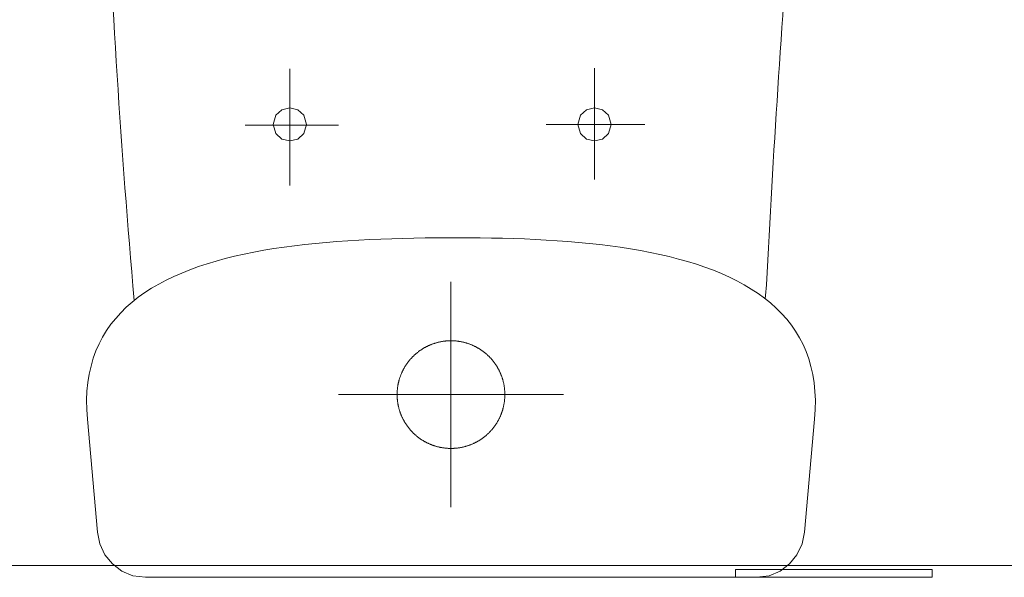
# Model space of a CAD drawing. Header units: centimetres. Extents: x -122 to 72759, y 3298 to 43172.
# Tile 68 of 243: x 36461 to 36511, y 10864 to 10893. Entities that reach past the tile are written whole.
import ezdxf

# ---------------------------------------------------------------- set-up
doc = ezdxf.new("R2010")
doc.units = ezdxf.units.CM
doc.header["$MEASUREMENT"] = 0
for name, color, linetype, lineweight in [('_ ściany konstrukcyjne', 7, 'Continuous', 5), ('_nowe meble', 7, 'Continuous', 5), ('ZZZ_Xref', 7, 'Continuous', 5)]:
    doc.layers.add(name, color=color, linetype=linetype, lineweight=lineweight)

# ---------------------------------------------------------------- blocks, each defined once
blk = doc.blocks.new('G$CA1DC9C89')
at = {"layer": '_ ściany konstrukcyjne', "lineweight": 5}
for points in [[(349.878, 544.322), (349.878, 249.528), (1889.955, 249.462), (1889.955, 809.159), (1952.006, 809.135)], [(349.878, 544.322), (349.878, 249.528), (1889.955, 249.462), (1889.955, 809.159), (1952.006, 809.139)]]:
    blk.add_lwpolyline(points, dxfattribs=at)
at = {"layer": '_nowe meble', "lineweight": 5}
for p, q in [((1828.611, 268.812), (1828.611, 274.738)), ((1844.108, 269.116), (1844.108, 274.768)), ((1827.902, 272.381), (1828.214, 272.661)), ((1828.214, 272.661), (1828.618, 272.754)), ((1828.618, 272.754), (1829.022, 272.661)), ((1829.022, 272.661), (1829.334, 272.38)), ((1843.4, 272.381), (1843.711, 272.661)), ((1843.711, 272.661), (1844.115, 272.754)), ((1844.115, 272.754), (1844.52, 272.661)), ((1844.52, 272.661), (1844.831, 272.381)), ((1827.777, 271.914), (1827.902, 272.381)), ((1829.334, 272.38), (1829.458, 271.914)), ((1843.275, 271.914), (1843.4, 272.381)), ((1844.831, 272.381), (1844.956, 271.914)), ((1831.096, 271.881), (1826.353, 271.881)), ((1827.902, 271.447), (1827.777, 271.914)), ((1827.777, 271.914), (1827.777, 271.914)), ((1829.458, 271.914), (1829.334, 271.447)), ((1846.678, 271.912), (1841.661, 271.912)), ((1843.4, 271.447), (1843.275, 271.914)), ((1843.275, 271.914), (1843.275, 271.914)), ((1844.956, 271.914), (1844.831, 271.447)), ((1828.213, 271.167), (1827.902, 271.447)), ((1828.618, 271.073), (1828.213, 271.167)), ((1829.022, 271.167), (1828.618, 271.073)), ((1829.334, 271.447), (1829.022, 271.167)), ((1843.711, 271.167), (1843.4, 271.447)), ((1844.115, 271.073), (1843.711, 271.167)), ((1844.52, 271.167), (1844.115, 271.073)), ((1844.831, 271.447), (1844.52, 271.167)), ((1830.464, 265.909), (1831.013, 265.953)), ((1831.013, 265.953), (1831.565, 265.992)), ((1831.565, 265.992), (1832.121, 266.026)), ((1832.121, 266.026), (1832.679, 266.055)), ((1832.679, 266.055), (1833.24, 266.079)), ((1833.24, 266.079), (1833.803, 266.099)), ((1833.803, 266.099), (1834.367, 266.115)), ((1834.367, 266.115), (1834.932, 266.128)), ((1834.932, 266.128), (1835.496, 266.137)), ((1835.496, 266.137), (1836.061, 266.143)), ((1836.061, 266.143), (1836.624, 266.146)), ((1836.624, 266.146), (1837.183, 266.147)), ((1836.624, 266.146), (1836.624, 266.146)), ((1837.183, 266.147), (1837.744, 266.145)), ((1837.744, 266.145), (1838.306, 266.14)), ((1838.306, 266.14), (1838.868, 266.132)), ((1838.868, 266.132), (1839.429, 266.119)), ((1839.429, 266.119), (1839.99, 266.103)), ((1839.99, 266.103), (1840.549, 266.083)), ((1840.549, 266.083), (1841.107, 266.058)), ((1841.107, 266.058), (1841.662, 266.029)), ((1841.662, 266.029), (1842.213, 265.994)), ((1842.213, 265.994), (1842.761, 265.953)), ((1842.761, 265.953), (1843.305, 265.907)), ((1826.789, 265.413), (1827.293, 265.506)), ((1827.293, 265.506), (1827.805, 265.591)), ((1827.805, 265.591), (1828.324, 265.668)), ((1828.324, 265.668), (1828.85, 265.738)), ((1828.85, 265.738), (1829.383, 265.801)), ((1829.383, 265.801), (1829.921, 265.858)), ((1829.921, 265.858), (1830.464, 265.909)), ((1843.305, 265.907), (1843.844, 265.855)), ((1843.844, 265.855), (1844.378, 265.797)), ((1844.378, 265.797), (1844.906, 265.732)), ((1844.906, 265.732), (1845.427, 265.659)), ((1845.427, 265.659), (1845.941, 265.58)), ((1845.941, 265.58), (1846.448, 265.493)), ((1846.448, 265.493), (1846.946, 265.398)), ((1824.412, 264.821), (1824.867, 264.958)), ((1824.867, 264.958), (1825.332, 265.085)), ((1825.332, 265.085), (1825.808, 265.203)), ((1825.808, 265.203), (1826.294, 265.312)), ((1826.294, 265.312), (1826.789, 265.413)), ((1846.946, 265.398), (1847.436, 265.295)), ((1847.436, 265.295), (1847.917, 265.184)), ((1847.917, 265.184), (1848.387, 265.063)), ((1848.387, 265.063), (1848.848, 264.934)), ((1823.12, 264.352), (1823.538, 264.519)), ((1823.538, 264.519), (1823.969, 264.675)), ((1823.969, 264.675), (1824.412, 264.821)), ((1848.848, 264.934), (1849.297, 264.795)), ((1849.297, 264.795), (1849.735, 264.647)), ((1849.735, 264.647), (1850.161, 264.488)), ((1850.161, 264.488), (1850.574, 264.32)), ((1821.947, 263.787), (1822.323, 263.986)), ((1822.323, 263.986), (1822.715, 264.175)), ((1822.715, 264.175), (1823.12, 264.352)), ((1850.574, 264.32), (1850.974, 264.141)), ((1850.974, 264.141), (1851.361, 263.951)), ((1851.361, 263.951), (1851.733, 263.749)), ((1820.682, 263.139), (1820.632, 263.695)), ((1821.238, 263.352), (1821.585, 263.575)), ((1821.585, 263.575), (1821.947, 263.787)), ((1836.814, 263.895), (1836.814, 252.434)), ((1851.733, 263.749), (1852.09, 263.537)), ((1852.09, 263.537), (1852.432, 263.312)), ((1852.86, 263.755), (1852.808, 263.201)), ((1820.595, 262.868), (1820.908, 263.116)), ((1820.699, 262.95), (1820.682, 263.139)), ((1820.908, 263.116), (1821.238, 263.352)), ((1852.432, 263.312), (1852.758, 263.076)), ((1852.758, 263.076), (1853.067, 262.827)), ((1852.808, 263.201), (1852.794, 263.046)), ((1820.02, 262.332), (1820.298, 262.606)), ((1820.298, 262.606), (1820.595, 262.868)), ((1853.067, 262.827), (1853.359, 262.565)), ((1853.359, 262.565), (1853.634, 262.29)), ((1819.519, 261.742), (1819.76, 262.044)), ((1819.76, 262.044), (1820.02, 262.332)), ((1853.634, 262.29), (1853.89, 262.003)), ((1853.89, 262.003), (1854.128, 261.701)), ((1819.298, 261.425), (1819.519, 261.742)), ((1854.128, 261.701), (1854.346, 261.386)), ((1818.916, 260.749), (1819.096, 261.094)), ((1819.096, 261.094), (1819.298, 261.425)), ((1854.346, 261.386), (1854.544, 261.056)), ((1854.544, 261.056), (1854.722, 260.712)), ((1818.756, 260.388), (1818.916, 260.749)), ((1835.301, 260.448), (1835.277, 260.432)), ((1835.325, 260.464), (1835.301, 260.448)), ((1835.349, 260.48), (1835.325, 260.464)), ((1835.373, 260.495), (1835.349, 260.48)), ((1835.398, 260.51), (1835.373, 260.495)), ((1835.423, 260.524), (1835.398, 260.51)), ((1835.447, 260.539), (1835.423, 260.524)), ((1835.472, 260.553), (1835.447, 260.539)), ((1835.497, 260.567), (1835.472, 260.553)), ((1835.523, 260.581), (1835.497, 260.567)), ((1835.548, 260.594), (1835.523, 260.581)), ((1835.573, 260.607), (1835.548, 260.594)), ((1835.599, 260.62), (1835.573, 260.607)), ((1835.625, 260.633), (1835.599, 260.62)), ((1835.651, 260.645), (1835.625, 260.633)), ((1835.677, 260.657), (1835.651, 260.645)), ((1835.703, 260.669), (1835.677, 260.657)), ((1835.729, 260.68), (1835.703, 260.669)), ((1835.756, 260.691), (1835.729, 260.68)), ((1835.782, 260.702), (1835.756, 260.691)), ((1835.809, 260.713), (1835.782, 260.702)), ((1835.836, 260.723), (1835.809, 260.713)), ((1835.862, 260.734), (1835.836, 260.723)), ((1835.889, 260.743), (1835.862, 260.734)), ((1835.916, 260.753), (1835.889, 260.743)), ((1835.944, 260.762), (1835.916, 260.753)), ((1835.971, 260.771), (1835.944, 260.762)), ((1835.998, 260.78), (1835.971, 260.771)), ((1836.026, 260.788), (1835.998, 260.78)), ((1836.053, 260.796), (1836.026, 260.788)), ((1836.081, 260.804), (1836.053, 260.796)), ((1836.108, 260.812), (1836.081, 260.804)), ((1836.136, 260.819), (1836.108, 260.812)), ((1836.164, 260.826), (1836.136, 260.819)), ((1836.192, 260.833), (1836.164, 260.826)), ((1836.22, 260.839), (1836.192, 260.833)), ((1836.248, 260.845), (1836.22, 260.839)), ((1836.276, 260.851), (1836.248, 260.845)), ((1836.304, 260.856), (1836.276, 260.851)), ((1836.332, 260.861), (1836.304, 260.856)), ((1836.361, 260.866), (1836.332, 260.861)), ((1836.389, 260.871), (1836.361, 260.866)), ((1836.417, 260.875), (1836.389, 260.871)), ((1836.446, 260.879), (1836.417, 260.875)), ((1836.474, 260.883), (1836.446, 260.879)), ((1836.503, 260.886), (1836.474, 260.883)), ((1836.531, 260.889), (1836.503, 260.886)), ((1836.56, 260.892), (1836.531, 260.889)), ((1836.588, 260.895), (1836.56, 260.892)), ((1836.617, 260.897), (1836.588, 260.895)), ((1836.646, 260.899), (1836.617, 260.897)), ((1836.674, 260.901), (1836.646, 260.899)), ((1836.703, 260.902), (1836.674, 260.901)), ((1836.732, 260.903), (1836.703, 260.902)), ((1836.76, 260.904), (1836.732, 260.903)), ((1836.789, 260.904), (1836.76, 260.904)), ((1836.818, 260.904), (1836.789, 260.904)), ((1836.846, 260.904), (1836.818, 260.904)), ((1836.875, 260.903), (1836.846, 260.904)), ((1836.904, 260.903), (1836.875, 260.903)), ((1836.932, 260.902), (1836.904, 260.903)), ((1836.961, 260.9), (1836.932, 260.902)), ((1836.99, 260.898), (1836.961, 260.9)), ((1837.018, 260.896), (1836.99, 260.898)), ((1837.047, 260.894), (1837.018, 260.896)), ((1837.075, 260.892), (1837.047, 260.894)), ((1837.104, 260.889), (1837.075, 260.892)), ((1837.132, 260.886), (1837.104, 260.889)), ((1837.161, 260.882), (1837.132, 260.886)), ((1837.189, 260.878), (1837.161, 260.882)), ((1837.218, 260.874), (1837.189, 260.878)), ((1837.246, 260.87), (1837.218, 260.874)), ((1837.274, 260.865), (1837.246, 260.87)), ((1837.303, 260.86), (1837.274, 260.865)), ((1837.331, 260.855), (1837.303, 260.86)), ((1837.359, 260.849), (1837.331, 260.855)), ((1837.387, 260.843), (1837.359, 260.849)), ((1837.415, 260.837), (1837.387, 260.843)), ((1837.443, 260.831), (1837.415, 260.837)), ((1837.471, 260.824), (1837.443, 260.831)), ((1837.499, 260.817), (1837.471, 260.824)), ((1837.526, 260.81), (1837.499, 260.817)), ((1837.554, 260.802), (1837.526, 260.81)), ((1837.582, 260.794), (1837.554, 260.802)), ((1837.609, 260.786), (1837.582, 260.794)), ((1837.637, 260.778), (1837.609, 260.786)), ((1837.664, 260.769), (1837.637, 260.778)), ((1837.691, 260.76), (1837.664, 260.769)), ((1837.718, 260.75), (1837.691, 260.76)), ((1837.745, 260.741), (1837.718, 260.75)), ((1837.772, 260.731), (1837.745, 260.741)), ((1837.799, 260.721), (1837.772, 260.731)), ((1837.826, 260.71), (1837.799, 260.721)), ((1837.852, 260.7), (1837.826, 260.71)), ((1837.879, 260.689), (1837.852, 260.7)), ((1837.905, 260.677), (1837.879, 260.689)), ((1837.932, 260.666), (1837.905, 260.677)), ((1837.958, 260.654), (1837.932, 260.666)), ((1837.984, 260.642), (1837.958, 260.654)), ((1838.01, 260.629), (1837.984, 260.642)), ((1838.035, 260.617), (1838.01, 260.629)), ((1838.061, 260.604), (1838.035, 260.617)), ((1838.086, 260.591), (1838.061, 260.604)), ((1838.112, 260.577), (1838.086, 260.591)), ((1838.137, 260.564), (1838.112, 260.577)), ((1838.162, 260.55), (1838.137, 260.564)), ((1838.187, 260.535), (1838.162, 260.55)), ((1838.212, 260.521), (1838.187, 260.535)), ((1838.236, 260.506), (1838.212, 260.521)), ((1838.261, 260.491), (1838.236, 260.506)), ((1838.285, 260.476), (1838.261, 260.491)), ((1838.309, 260.46), (1838.285, 260.476)), ((1838.333, 260.444), (1838.309, 260.46)), ((1838.357, 260.428), (1838.333, 260.444)), ((1854.722, 260.712), (1854.879, 260.354)), ((1818.504, 259.619), (1818.619, 260.011)), ((1818.619, 260.011), (1818.756, 260.388)), ((1834.743, 259.957), (1834.724, 259.936)), ((1834.761, 259.979), (1834.743, 259.957)), ((1834.781, 260), (1834.761, 259.979)), ((1834.8, 260.022), (1834.781, 260)), ((1834.819, 260.043), (1834.8, 260.022)), ((1834.839, 260.063), (1834.819, 260.043)), ((1834.859, 260.084), (1834.839, 260.063)), ((1834.879, 260.104), (1834.859, 260.084)), ((1834.9, 260.124), (1834.879, 260.104)), ((1834.92, 260.144), (1834.9, 260.124)), ((1834.941, 260.164), (1834.92, 260.144)), ((1834.962, 260.184), (1834.941, 260.164)), ((1834.984, 260.203), (1834.962, 260.184)), ((1835.005, 260.222), (1834.984, 260.203)), ((1835.027, 260.241), (1835.005, 260.222)), ((1835.049, 260.259), (1835.027, 260.241)), ((1835.071, 260.278), (1835.049, 260.259)), ((1835.093, 260.296), (1835.071, 260.278)), ((1835.115, 260.314), (1835.093, 260.296)), ((1835.138, 260.331), (1835.115, 260.314)), ((1835.161, 260.349), (1835.138, 260.331)), ((1835.184, 260.366), (1835.161, 260.349)), ((1835.207, 260.383), (1835.184, 260.366)), ((1835.23, 260.4), (1835.207, 260.383)), ((1835.254, 260.416), (1835.23, 260.4)), ((1835.277, 260.432), (1835.254, 260.416)), ((1838.38, 260.412), (1838.357, 260.428)), ((1838.404, 260.396), (1838.38, 260.412)), ((1838.427, 260.379), (1838.404, 260.396)), ((1838.45, 260.362), (1838.427, 260.379)), ((1838.473, 260.345), (1838.45, 260.362)), ((1838.496, 260.327), (1838.473, 260.345)), ((1838.518, 260.309), (1838.496, 260.327)), ((1838.541, 260.291), (1838.518, 260.309)), ((1838.563, 260.273), (1838.541, 260.291)), ((1838.585, 260.255), (1838.563, 260.273)), ((1838.607, 260.236), (1838.585, 260.255)), ((1838.628, 260.217), (1838.607, 260.236)), ((1838.65, 260.198), (1838.628, 260.217)), ((1838.671, 260.179), (1838.65, 260.198)), ((1838.692, 260.159), (1838.671, 260.179)), ((1838.713, 260.139), (1838.692, 260.159)), ((1838.733, 260.119), (1838.713, 260.139)), ((1838.754, 260.099), (1838.733, 260.119)), ((1838.774, 260.079), (1838.754, 260.099)), ((1838.794, 260.058), (1838.774, 260.079)), ((1838.813, 260.037), (1838.794, 260.058)), ((1838.833, 260.016), (1838.813, 260.037)), ((1838.852, 259.995), (1838.833, 260.016)), ((1838.871, 259.974), (1838.852, 259.995)), ((1838.89, 259.952), (1838.871, 259.974)), ((1838.909, 259.93), (1838.89, 259.952)), ((1854.879, 260.354), (1855.014, 259.98)), ((1855.014, 259.98), (1855.127, 259.591)), ((1818.412, 259.211), (1818.504, 259.619)), ((1834.401, 259.462), (1834.388, 259.437)), ((1834.415, 259.488), (1834.401, 259.462)), ((1834.429, 259.513), (1834.415, 259.488)), ((1834.443, 259.537), (1834.429, 259.513)), ((1834.458, 259.562), (1834.443, 259.537)), ((1834.473, 259.587), (1834.458, 259.562)), ((1834.488, 259.611), (1834.473, 259.587)), ((1834.503, 259.636), (1834.488, 259.611)), ((1834.518, 259.66), (1834.503, 259.636)), ((1834.534, 259.684), (1834.518, 259.66)), ((1834.55, 259.707), (1834.534, 259.684)), ((1834.566, 259.731), (1834.55, 259.707)), ((1834.583, 259.755), (1834.566, 259.731)), ((1834.6, 259.778), (1834.583, 259.755)), ((1834.617, 259.801), (1834.6, 259.778)), ((1834.634, 259.824), (1834.617, 259.801)), ((1834.652, 259.847), (1834.634, 259.824)), ((1834.669, 259.869), (1834.652, 259.847)), ((1834.687, 259.891), (1834.669, 259.869)), ((1834.705, 259.914), (1834.687, 259.891)), ((1834.724, 259.936), (1834.705, 259.914)), ((1838.927, 259.908), (1838.909, 259.93)), ((1838.945, 259.886), (1838.927, 259.908)), ((1838.963, 259.863), (1838.945, 259.886)), ((1838.981, 259.841), (1838.963, 259.863)), ((1838.998, 259.818), (1838.981, 259.841)), ((1839.015, 259.795), (1838.998, 259.818)), ((1839.032, 259.772), (1839.015, 259.795)), ((1839.049, 259.749), (1839.032, 259.772)), ((1839.066, 259.725), (1839.049, 259.749)), ((1839.082, 259.701), (1839.066, 259.725)), ((1839.098, 259.678), (1839.082, 259.701)), ((1839.113, 259.654), (1839.098, 259.678)), ((1839.129, 259.629), (1839.113, 259.654)), ((1839.144, 259.605), (1839.129, 259.629)), ((1839.159, 259.581), (1839.144, 259.605)), ((1839.174, 259.556), (1839.159, 259.581)), ((1839.188, 259.531), (1839.174, 259.556)), ((1839.202, 259.506), (1839.188, 259.531)), ((1839.216, 259.481), (1839.202, 259.506)), ((1839.23, 259.456), (1839.216, 259.481)), ((1839.243, 259.431), (1839.23, 259.456)), ((1855.127, 259.591), (1855.218, 259.186)), ((1818.344, 258.786), (1818.412, 259.211)), ((1834.192, 258.96), (1834.184, 258.932)), ((1834.201, 258.987), (1834.192, 258.96)), ((1834.21, 259.015), (1834.201, 258.987)), ((1834.219, 259.042), (1834.21, 259.015)), ((1834.228, 259.069), (1834.219, 259.042)), ((1834.238, 259.096), (1834.228, 259.069)), ((1834.248, 259.123), (1834.238, 259.096)), ((1834.258, 259.15), (1834.248, 259.123)), ((1834.268, 259.176), (1834.258, 259.15)), ((1834.279, 259.203), (1834.268, 259.176)), ((1834.29, 259.23), (1834.279, 259.203)), ((1834.301, 259.256), (1834.29, 259.23)), ((1834.313, 259.282), (1834.301, 259.256)), ((1834.325, 259.308), (1834.313, 259.282)), ((1834.337, 259.334), (1834.325, 259.308)), ((1834.349, 259.36), (1834.337, 259.334)), ((1834.362, 259.386), (1834.349, 259.36)), ((1834.375, 259.412), (1834.362, 259.386)), ((1834.388, 259.437), (1834.375, 259.412)), ((1839.257, 259.405), (1839.243, 259.431)), ((1839.269, 259.379), (1839.257, 259.405)), ((1839.282, 259.354), (1839.269, 259.379)), ((1839.294, 259.328), (1839.282, 259.354)), ((1839.306, 259.302), (1839.294, 259.328)), ((1839.318, 259.276), (1839.306, 259.302)), ((1839.33, 259.249), (1839.318, 259.276)), ((1839.341, 259.223), (1839.33, 259.249)), ((1839.352, 259.196), (1839.341, 259.223)), ((1839.362, 259.17), (1839.352, 259.196)), ((1839.373, 259.143), (1839.362, 259.17)), ((1839.383, 259.116), (1839.373, 259.143)), ((1839.393, 259.089), (1839.383, 259.116)), ((1839.402, 259.062), (1839.393, 259.089)), ((1839.412, 259.035), (1839.402, 259.062)), ((1839.421, 259.008), (1839.412, 259.035)), ((1839.429, 258.98), (1839.421, 259.008)), ((1839.438, 258.953), (1839.429, 258.98)), ((1839.446, 258.925), (1839.438, 258.953)), ((1855.218, 259.186), (1855.285, 258.765)), ((1818.299, 258.344), (1818.344, 258.786)), ((1834.09, 258.455), (1834.087, 258.426)), ((1834.093, 258.483), (1834.09, 258.455)), ((1834.097, 258.512), (1834.093, 258.483)), ((1834.1, 258.54), (1834.097, 258.512)), ((1834.104, 258.568), (1834.1, 258.54)), ((1834.109, 258.597), (1834.104, 258.568)), ((1834.113, 258.625), (1834.109, 258.597)), ((1834.118, 258.653), (1834.113, 258.625)), ((1834.124, 258.682), (1834.118, 258.653)), ((1834.129, 258.71), (1834.124, 258.682)), ((1834.135, 258.738), (1834.129, 258.71)), ((1834.141, 258.766), (1834.135, 258.738)), ((1834.148, 258.794), (1834.141, 258.766)), ((1834.154, 258.822), (1834.148, 258.794)), ((1834.161, 258.849), (1834.154, 258.822)), ((1834.169, 258.877), (1834.161, 258.849)), ((1834.176, 258.905), (1834.169, 258.877)), ((1834.184, 258.932), (1834.176, 258.905)), ((1839.454, 258.898), (1839.446, 258.925)), ((1839.461, 258.87), (1839.454, 258.898)), ((1839.468, 258.842), (1839.461, 258.87)), ((1839.475, 258.815), (1839.468, 258.842)), ((1839.482, 258.787), (1839.475, 258.815)), ((1839.488, 258.759), (1839.482, 258.787)), ((1839.494, 258.731), (1839.488, 258.759)), ((1839.5, 258.703), (1839.494, 258.731)), ((1839.506, 258.674), (1839.5, 258.703)), ((1839.511, 258.646), (1839.506, 258.674)), ((1839.516, 258.618), (1839.511, 258.646)), ((1839.52, 258.59), (1839.516, 258.618)), ((1839.525, 258.561), (1839.52, 258.59)), ((1839.529, 258.533), (1839.525, 258.561)), ((1839.532, 258.504), (1839.529, 258.533)), ((1839.536, 258.476), (1839.532, 258.504)), ((1839.539, 258.447), (1839.536, 258.476)), ((1839.542, 258.419), (1839.539, 258.447)), ((1855.285, 258.765), (1855.329, 258.328)), ((1818.28, 257.886), (1818.299, 258.344)), ((1842.544, 258.165), (1831.084, 258.164)), ((1834.075, 258.197), (1834.074, 258.168)), ((1834.074, 258.168), (1834.075, 258.139)), ((1834.074, 258.168), (1834.074, 258.168)), ((1834.074, 258.164), (1834.074, 258.164)), ((1834.076, 258.254), (1834.075, 258.226)), ((1834.075, 258.226), (1834.075, 258.197)), ((1834.075, 258.139), (1834.075, 258.11)), ((1834.075, 258.11), (1834.076, 258.082)), ((1834.077, 258.283), (1834.076, 258.254)), ((1834.076, 258.082), (1834.077, 258.053)), ((1834.078, 258.312), (1834.077, 258.283)), ((1834.077, 258.053), (1834.078, 258.024)), ((1834.08, 258.34), (1834.078, 258.312)), ((1834.078, 258.024), (1834.08, 257.996)), ((1834.082, 258.369), (1834.08, 258.34)), ((1834.08, 257.996), (1834.082, 257.967)), ((1834.084, 258.397), (1834.082, 258.369)), ((1834.082, 257.967), (1834.084, 257.939)), ((1834.087, 258.426), (1834.084, 258.397)), ((1834.084, 257.939), (1834.086, 257.91)), ((1839.544, 258.39), (1839.542, 258.419)), ((1839.546, 258.362), (1839.544, 258.39)), ((1839.544, 257.932), (1839.546, 257.96)), ((1839.548, 258.333), (1839.546, 258.362)), ((1839.546, 257.96), (1839.548, 257.989)), ((1839.55, 258.304), (1839.548, 258.333)), ((1839.548, 257.989), (1839.55, 258.018)), ((1839.551, 258.276), (1839.55, 258.304)), ((1839.55, 258.018), (1839.551, 258.046)), ((1839.552, 258.247), (1839.551, 258.276)), ((1839.551, 258.046), (1839.552, 258.075)), ((1839.553, 258.218), (1839.552, 258.247)), ((1839.552, 258.075), (1839.553, 258.104)), ((1839.553, 258.19), (1839.553, 258.218)), ((1839.554, 258.161), (1839.553, 258.19)), ((1839.553, 258.132), (1839.554, 258.161)), ((1839.553, 258.104), (1839.553, 258.132)), ((1855.329, 258.328), (1855.348, 257.874)), ((1818.286, 257.409), (1818.28, 257.886)), ((1834.086, 257.91), (1834.089, 257.881)), ((1834.089, 257.881), (1834.092, 257.853)), ((1834.092, 257.853), (1834.096, 257.824)), ((1834.096, 257.824), (1834.099, 257.796)), ((1834.099, 257.796), (1834.103, 257.768)), ((1834.103, 257.768), (1834.108, 257.739)), ((1834.108, 257.739), (1834.112, 257.711)), ((1834.112, 257.711), (1834.117, 257.683)), ((1834.117, 257.683), (1834.122, 257.654)), ((1834.122, 257.654), (1834.128, 257.626)), ((1834.128, 257.626), (1834.134, 257.598)), ((1834.134, 257.598), (1834.14, 257.57)), ((1834.14, 257.57), (1834.146, 257.542)), ((1834.146, 257.542), (1834.153, 257.514)), ((1834.153, 257.514), (1834.16, 257.486)), ((1834.16, 257.486), (1834.167, 257.459)), ((1834.167, 257.459), (1834.174, 257.431)), ((1839.452, 257.424), (1839.459, 257.452)), ((1839.459, 257.452), (1839.467, 257.48)), ((1839.467, 257.48), (1839.474, 257.508)), ((1839.474, 257.508), (1839.48, 257.536)), ((1839.48, 257.536), (1839.487, 257.564)), ((1839.487, 257.564), (1839.493, 257.592)), ((1839.493, 257.592), (1839.499, 257.62)), ((1839.499, 257.62), (1839.504, 257.648)), ((1839.504, 257.648), (1839.51, 257.676)), ((1839.51, 257.676), (1839.515, 257.704)), ((1839.515, 257.704), (1839.519, 257.733)), ((1839.519, 257.733), (1839.524, 257.761)), ((1839.524, 257.761), (1839.528, 257.789)), ((1839.528, 257.789), (1839.531, 257.818)), ((1839.531, 257.818), (1839.535, 257.846)), ((1839.535, 257.846), (1839.538, 257.875)), ((1839.538, 257.875), (1839.541, 257.903)), ((1839.541, 257.903), (1839.544, 257.932)), ((1855.348, 257.874), (1855.342, 257.403)), ((1818.317, 256.915), (1818.286, 257.409)), ((1834.174, 257.431), (1834.182, 257.403)), ((1834.182, 257.403), (1834.19, 257.376)), ((1834.19, 257.376), (1834.199, 257.348)), ((1834.199, 257.348), (1834.207, 257.321)), ((1834.207, 257.321), (1834.216, 257.294)), ((1834.216, 257.294), (1834.226, 257.267)), ((1834.226, 257.267), (1834.235, 257.24)), ((1834.235, 257.24), (1834.245, 257.213)), ((1834.245, 257.213), (1834.255, 257.186)), ((1834.255, 257.186), (1834.266, 257.159)), ((1834.266, 257.159), (1834.276, 257.132)), ((1834.276, 257.132), (1834.287, 257.106)), ((1834.287, 257.106), (1834.298, 257.08)), ((1834.298, 257.08), (1834.31, 257.053)), ((1834.31, 257.053), (1834.322, 257.027)), ((1834.322, 257.027), (1834.334, 257.001)), ((1834.334, 257.001), (1834.346, 256.975)), ((1834.346, 256.975), (1834.359, 256.949)), ((1834.359, 256.949), (1834.372, 256.924)), ((1839.253, 256.918), (1839.266, 256.943)), ((1839.266, 256.943), (1839.279, 256.969)), ((1839.279, 256.969), (1839.291, 256.995)), ((1839.291, 256.995), (1839.303, 257.021)), ((1839.303, 257.021), (1839.315, 257.047)), ((1839.315, 257.047), (1839.327, 257.073)), ((1839.327, 257.073), (1839.338, 257.1)), ((1839.338, 257.1), (1839.349, 257.126)), ((1839.349, 257.126), (1839.36, 257.153)), ((1839.36, 257.153), (1839.37, 257.18)), ((1839.37, 257.18), (1839.38, 257.206)), ((1839.38, 257.206), (1839.39, 257.233)), ((1839.39, 257.233), (1839.4, 257.26)), ((1839.4, 257.26), (1839.409, 257.287)), ((1839.409, 257.287), (1839.418, 257.315)), ((1839.418, 257.315), (1839.427, 257.342)), ((1839.427, 257.342), (1839.436, 257.369)), ((1839.436, 257.369), (1839.444, 257.397)), ((1839.444, 257.397), (1839.452, 257.424)), ((1855.342, 257.403), (1855.311, 256.916)), ((1818.829, 251.171), (1818.317, 256.915)), ((1834.372, 256.924), (1834.385, 256.898)), ((1834.385, 256.898), (1834.398, 256.873)), ((1834.398, 256.873), (1834.412, 256.848)), ((1834.412, 256.848), (1834.426, 256.823)), ((1834.426, 256.823), (1834.44, 256.798)), ((1834.44, 256.798), (1834.454, 256.773)), ((1834.454, 256.773), (1834.469, 256.748)), ((1834.469, 256.748), (1834.484, 256.724)), ((1834.484, 256.724), (1834.499, 256.699)), ((1834.499, 256.699), (1834.515, 256.675)), ((1834.515, 256.675), (1834.53, 256.651)), ((1834.53, 256.651), (1834.546, 256.627)), ((1834.546, 256.627), (1834.563, 256.604)), ((1834.563, 256.604), (1834.579, 256.58)), ((1834.579, 256.58), (1834.596, 256.557)), ((1834.596, 256.557), (1834.613, 256.534)), ((1834.613, 256.534), (1834.63, 256.511)), ((1834.63, 256.511), (1834.647, 256.488)), ((1834.647, 256.488), (1834.665, 256.465)), ((1834.665, 256.465), (1834.683, 256.443)), ((1834.683, 256.443), (1834.701, 256.421)), ((1838.923, 256.416), (1838.941, 256.438)), ((1838.941, 256.438), (1838.959, 256.46)), ((1838.959, 256.46), (1838.977, 256.483)), ((1838.977, 256.483), (1838.994, 256.505)), ((1838.994, 256.505), (1839.011, 256.528)), ((1839.011, 256.528), (1839.028, 256.551)), ((1839.028, 256.551), (1839.045, 256.575)), ((1839.045, 256.575), (1839.062, 256.598)), ((1839.062, 256.598), (1839.078, 256.622)), ((1839.078, 256.622), (1839.094, 256.646)), ((1839.094, 256.646), (1839.11, 256.67)), ((1839.11, 256.67), (1839.125, 256.694)), ((1839.125, 256.694), (1839.141, 256.718)), ((1839.141, 256.718), (1839.156, 256.742)), ((1839.156, 256.742), (1839.17, 256.767)), ((1839.17, 256.767), (1839.185, 256.792)), ((1839.185, 256.792), (1839.199, 256.817)), ((1839.199, 256.817), (1839.213, 256.842)), ((1839.213, 256.842), (1839.227, 256.867)), ((1839.227, 256.867), (1839.24, 256.892)), ((1839.24, 256.892), (1839.253, 256.918)), ((1855.311, 256.916), (1854.799, 251.171)), ((1834.701, 256.421), (1834.719, 256.399)), ((1834.719, 256.399), (1834.738, 256.377)), ((1834.738, 256.377), (1834.757, 256.355)), ((1834.757, 256.355), (1834.776, 256.334)), ((1834.776, 256.334), (1834.795, 256.313)), ((1834.795, 256.313), (1834.815, 256.292)), ((1834.815, 256.292), (1834.834, 256.271)), ((1834.834, 256.271), (1834.854, 256.25)), ((1834.854, 256.25), (1834.874, 256.23)), ((1834.874, 256.23), (1834.895, 256.209)), ((1834.895, 256.209), (1834.915, 256.19)), ((1834.915, 256.19), (1834.936, 256.17)), ((1834.936, 256.17), (1834.957, 256.15)), ((1834.957, 256.15), (1834.978, 256.131)), ((1834.978, 256.131), (1835, 256.112)), ((1835, 256.112), (1835.021, 256.093)), ((1835.021, 256.093), (1835.043, 256.074)), ((1835.043, 256.074), (1835.065, 256.056)), ((1835.065, 256.056), (1835.087, 256.038)), ((1835.087, 256.038), (1835.11, 256.02)), ((1835.11, 256.02), (1835.132, 256.002)), ((1835.132, 256.002), (1835.155, 255.984)), ((1835.155, 255.984), (1835.178, 255.967)), ((1835.178, 255.967), (1835.201, 255.95)), ((1835.201, 255.95), (1835.224, 255.933)), ((1838.398, 255.929), (1838.422, 255.946)), ((1838.422, 255.946), (1838.445, 255.963)), ((1838.445, 255.963), (1838.468, 255.98)), ((1838.468, 255.98), (1838.49, 255.998)), ((1838.49, 255.998), (1838.513, 256.015)), ((1838.513, 256.015), (1838.535, 256.033)), ((1838.535, 256.033), (1838.558, 256.051)), ((1838.558, 256.051), (1838.58, 256.07)), ((1838.58, 256.07), (1838.601, 256.088)), ((1838.601, 256.088), (1838.623, 256.107)), ((1838.623, 256.107), (1838.645, 256.126)), ((1838.645, 256.126), (1838.666, 256.146)), ((1838.666, 256.146), (1838.687, 256.165)), ((1838.687, 256.165), (1838.708, 256.185)), ((1838.708, 256.185), (1838.728, 256.205)), ((1838.728, 256.205), (1838.749, 256.225)), ((1838.749, 256.225), (1838.769, 256.245)), ((1838.769, 256.245), (1838.789, 256.266)), ((1838.789, 256.266), (1838.809, 256.287)), ((1838.809, 256.287), (1838.828, 256.308)), ((1838.828, 256.308), (1838.848, 256.329)), ((1838.848, 256.329), (1838.867, 256.35)), ((1838.867, 256.35), (1838.886, 256.372)), ((1838.886, 256.372), (1838.904, 256.394)), ((1838.904, 256.394), (1838.923, 256.416)), ((1835.224, 255.933), (1835.248, 255.917)), ((1835.248, 255.917), (1835.271, 255.901)), ((1835.271, 255.901), (1835.295, 255.885)), ((1835.295, 255.885), (1835.319, 255.869)), ((1835.319, 255.869), (1835.343, 255.853)), ((1835.343, 255.853), (1835.368, 255.838)), ((1835.368, 255.838), (1835.392, 255.823)), ((1835.392, 255.823), (1835.417, 255.808)), ((1835.417, 255.808), (1835.441, 255.794)), ((1835.441, 255.794), (1835.466, 255.779)), ((1835.466, 255.779), (1835.491, 255.765)), ((1835.491, 255.765), (1835.516, 255.752)), ((1835.516, 255.752), (1835.542, 255.738)), ((1835.542, 255.738), (1835.567, 255.725)), ((1835.567, 255.725), (1835.593, 255.712)), ((1835.593, 255.712), (1835.619, 255.699)), ((1835.619, 255.699), (1835.645, 255.687)), ((1835.645, 255.687), (1835.671, 255.675)), ((1835.671, 255.675), (1835.697, 255.663)), ((1835.697, 255.663), (1835.723, 255.652)), ((1835.723, 255.652), (1835.749, 255.64)), ((1835.749, 255.64), (1835.776, 255.629)), ((1835.776, 255.629), (1835.802, 255.619)), ((1835.802, 255.619), (1835.829, 255.608)), ((1835.829, 255.608), (1835.856, 255.598)), ((1835.856, 255.598), (1835.883, 255.588)), ((1835.883, 255.588), (1835.91, 255.578)), ((1835.91, 255.578), (1835.937, 255.569)), ((1835.937, 255.569), (1835.964, 255.56)), ((1835.964, 255.56), (1835.992, 255.551)), ((1835.992, 255.551), (1836.019, 255.543)), ((1836.019, 255.543), (1836.046, 255.535)), ((1836.046, 255.535), (1836.074, 255.527)), ((1836.074, 255.527), (1836.102, 255.519)), ((1836.102, 255.519), (1836.129, 255.512)), ((1836.129, 255.512), (1836.157, 255.505)), ((1836.157, 255.505), (1836.185, 255.498)), ((1836.185, 255.498), (1836.213, 255.492)), ((1836.213, 255.492), (1836.241, 255.486)), ((1836.241, 255.486), (1836.269, 255.48)), ((1836.269, 255.48), (1836.297, 255.474)), ((1836.297, 255.474), (1836.326, 255.469)), ((1836.326, 255.469), (1836.354, 255.464)), ((1836.354, 255.464), (1836.382, 255.459)), ((1836.382, 255.459), (1836.41, 255.455)), ((1836.41, 255.455), (1836.439, 255.451)), ((1836.439, 255.451), (1836.467, 255.447)), ((1836.467, 255.447), (1836.496, 255.444)), ((1836.496, 255.444), (1836.524, 255.44)), ((1836.524, 255.44), (1836.553, 255.437)), ((1836.553, 255.437), (1836.581, 255.435)), ((1836.581, 255.435), (1836.61, 255.433)), ((1837.011, 255.432), (1837.04, 255.434)), ((1837.04, 255.434), (1837.068, 255.437)), ((1837.068, 255.437), (1837.097, 255.44)), ((1837.097, 255.44), (1837.125, 255.443)), ((1837.125, 255.443), (1837.154, 255.446)), ((1837.154, 255.446), (1837.182, 255.45)), ((1837.182, 255.45), (1837.211, 255.454)), ((1837.211, 255.454), (1837.239, 255.458)), ((1837.239, 255.458), (1837.268, 255.463)), ((1837.268, 255.463), (1837.296, 255.468)), ((1837.296, 255.468), (1837.324, 255.473)), ((1837.324, 255.473), (1837.352, 255.478)), ((1837.352, 255.478), (1837.38, 255.484)), ((1837.38, 255.484), (1837.408, 255.49)), ((1837.408, 255.49), (1837.436, 255.497)), ((1837.436, 255.497), (1837.464, 255.503)), ((1837.464, 255.503), (1837.492, 255.51)), ((1837.492, 255.51), (1837.52, 255.517)), ((1837.52, 255.517), (1837.547, 255.525)), ((1837.547, 255.525), (1837.575, 255.533)), ((1837.575, 255.533), (1837.603, 255.541)), ((1837.603, 255.541), (1837.63, 255.549)), ((1837.63, 255.549), (1837.657, 255.558)), ((1837.657, 255.558), (1837.685, 255.567)), ((1837.685, 255.567), (1837.712, 255.576)), ((1837.712, 255.576), (1837.739, 255.586)), ((1837.739, 255.586), (1837.766, 255.596)), ((1837.766, 255.596), (1837.793, 255.606)), ((1837.793, 255.606), (1837.819, 255.616)), ((1837.819, 255.616), (1837.846, 255.627)), ((1837.846, 255.627), (1837.872, 255.638)), ((1837.872, 255.638), (1837.899, 255.649)), ((1837.899, 255.649), (1837.925, 255.66)), ((1837.925, 255.66), (1837.951, 255.672)), ((1837.951, 255.672), (1837.977, 255.684)), ((1837.977, 255.684), (1838.003, 255.697)), ((1838.003, 255.697), (1838.029, 255.709)), ((1838.029, 255.709), (1838.055, 255.722)), ((1838.055, 255.722), (1838.08, 255.735)), ((1838.08, 255.735), (1838.106, 255.749)), ((1838.106, 255.749), (1838.131, 255.762)), ((1838.131, 255.762), (1838.156, 255.776)), ((1838.156, 255.776), (1838.181, 255.79)), ((1838.181, 255.79), (1838.206, 255.805)), ((1838.206, 255.805), (1838.23, 255.819)), ((1838.23, 255.819), (1838.255, 255.834)), ((1838.255, 255.834), (1838.279, 255.85)), ((1838.279, 255.85), (1838.303, 255.865)), ((1838.303, 255.865), (1838.327, 255.881)), ((1838.327, 255.881), (1838.351, 255.897)), ((1838.351, 255.897), (1838.375, 255.913)), ((1838.375, 255.913), (1838.398, 255.929)), ((1836.61, 255.433), (1836.639, 255.431)), ((1836.639, 255.431), (1836.667, 255.429)), ((1836.667, 255.429), (1836.696, 255.428)), ((1836.696, 255.428), (1836.725, 255.426)), ((1836.725, 255.426), (1836.753, 255.426)), ((1836.753, 255.426), (1836.782, 255.425)), ((1836.782, 255.425), (1836.811, 255.425)), ((1836.811, 255.425), (1836.839, 255.425)), ((1836.839, 255.425), (1836.868, 255.425)), ((1836.868, 255.425), (1836.897, 255.426)), ((1836.897, 255.426), (1836.925, 255.427)), ((1836.925, 255.427), (1836.954, 255.429)), ((1836.954, 255.429), (1836.983, 255.43)), ((1836.983, 255.43), (1837.011, 255.432)), ((1818.956, 250.562), (1818.829, 251.171)), ((1854.799, 251.171), (1854.672, 250.562)), ((1819.214, 250.012), (1818.956, 250.562)), ((1854.672, 250.562), (1854.414, 250.012)), ((1819.589, 249.545), (1819.214, 250.012)), ((1854.414, 250.012), (1854.039, 249.544)), ((1820.066, 249.182), (1819.589, 249.545)), ((1854.039, 249.544), (1853.562, 249.182)), ((1820.632, 248.948), (1820.066, 249.182)), ((1821.271, 248.865), (1820.632, 248.948)), ((1852.997, 248.948), (1852.357, 248.865)), ((1853.562, 249.182), (1852.997, 248.948)), ((1852.357, 248.865), (1821.271, 248.865))]:
    blk.add_line(p, q, dxfattribs=at)
blk.add_lwpolyline([(1861.287, 249.265), (1851.287, 249.265), (1851.287, 248.865), (1861.287, 248.865)], close=True, dxfattribs=at)
for centre, radius, start, end in [((2295.473, 304.551), 476.595, 182.16378, 184.9177), ((2616.152, 224.393), 764.306, 175.550668, 177.047946)]:
    blk.add_arc(centre, radius, start, end, dxfattribs=at)

msp = doc.modelspace()

# ---------------------------------------------------------------- block references
at = {"layer": 'ZZZ_Xref'}
msp.add_blockref('G$CA1DC9C89', (34646.15529, 10615.38849), dxfattribs=at)

doc.saveas('drawing.dxf')
